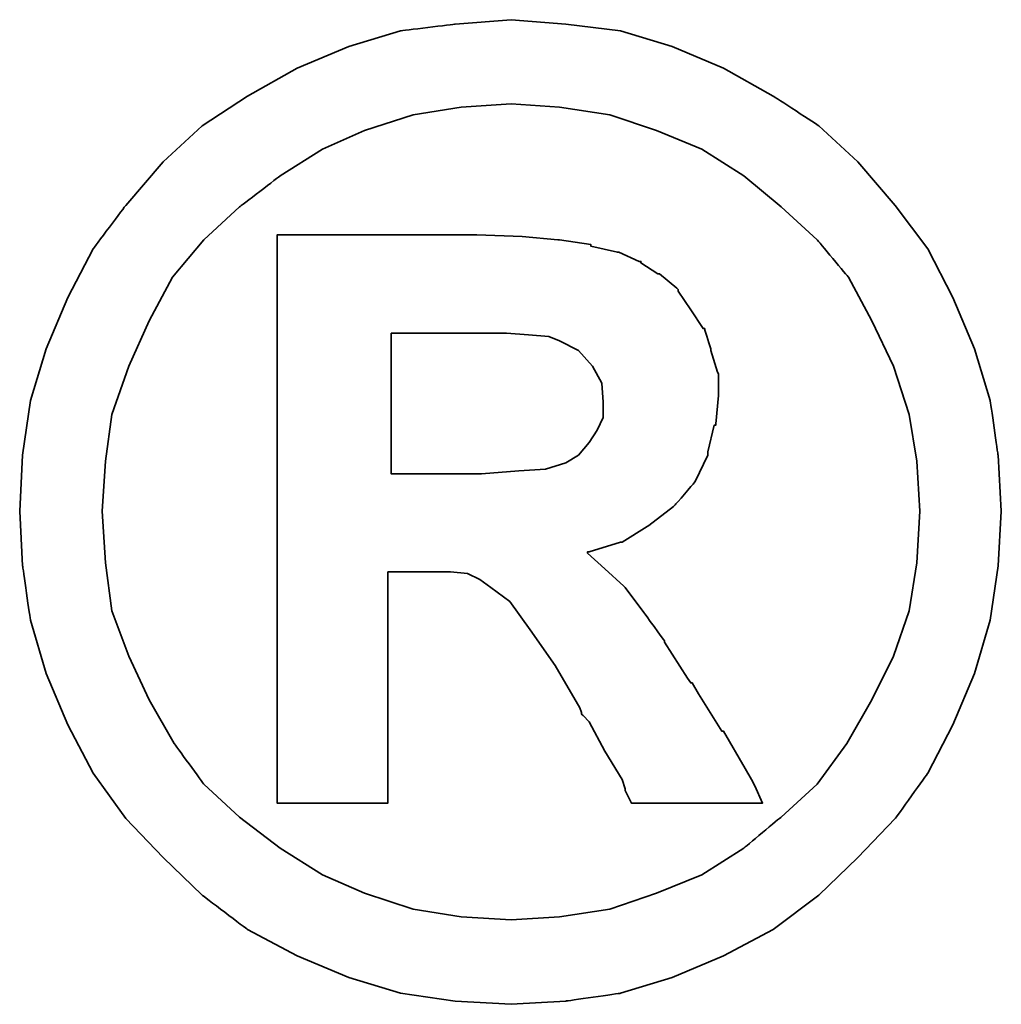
# Model space of a CAD drawing. Header units: millimetres. Extents: x 1 to 121, y 2 to 68.
# Tile 55 of 57: x 99.899 to 100.251, y 35.824 to 36.178. Entities that reach past the tile are written whole.
import ezdxf

# ---------------------------------------------------------------- set-up
doc = ezdxf.new("R2010")
doc.units = ezdxf.units.MM
doc.header["$LTSCALE"] = 0.1
doc.layers.add('DIM', color=4, linetype='CONTINUOUS')
doc.layers.add('layer 1', color=7, linetype='CONTINUOUS')

# ---------------------------------------------------------------- blocks, each defined once
blk = doc.blocks.new('TBI MOTION logo(完整正式版)')
at = {"layer": 'layer 1', "color": 22, "lineweight": 35}
for points, knots in [([(81.20634, 4.98624), (81.20634, 4.98624), (81.18649, 5.32862), (81.18649, 5.32862), (81.18649, 5.32862), (81.18649, 5.32862), (81.13886, 5.66206), (81.13886, 5.66206), (81.13886, 5.66206), (81.13886, 5.66206), (81.04359, 5.97764), (81.04359, 5.97764), (81.04359, 5.97764), (81.04359, 5.97764), (80.91061, 6.29124), (80.91061, 6.29124), (80.91061, 6.29124), (80.91061, 6.29124), (80.75778, 6.58697), (80.75778, 6.58697), (80.75778, 6.58697), (80.75778, 6.58697), (80.5593, 6.85294), (80.5593, 6.85294), (80.5593, 6.85294), (80.5593, 6.85294), (80.33105, 7.1189), (80.33105, 7.1189), (80.33105, 7.1189), (80.33105, 7.1189), (80.09287, 7.33921), (80.09287, 7.33921), (80.09287, 7.33921), (80.09287, 7.33921), (79.815, 7.51982), (79.815, 7.51982), (79.815, 7.51982), (79.815, 7.51982), (79.51133, 7.69051), (79.51133, 7.69051), (79.51133, 7.69051), (79.51133, 7.69051), (79.19773, 7.8235), (79.19773, 7.8235), (79.19773, 7.8235), (79.19773, 7.8235), (78.88215, 7.91877), (78.88215, 7.91877), (78.88215, 7.91877), (78.88215, 7.91877), (78.54871, 7.95846), (78.54871, 7.95846), (78.54871, 7.95846), (78.54871, 7.95846), (78.21526, 7.98625), (78.21526, 7.98625), (78.21526, 7.98625), (78.21526, 7.98625), (77.87388, 7.95846), (77.87388, 7.95846), (77.87388, 7.95846), (77.87388, 7.95846), (77.54044, 7.91877), (77.54044, 7.91877), (77.54044, 7.91877), (77.54044, 7.91877), (77.22485, 7.8235), (77.22485, 7.8235), (77.22485, 7.8235), (77.22485, 7.8235), (76.91027, 7.69051), (76.91027, 7.69051), (76.91027, 7.69051), (76.91027, 7.69051), (76.6056, 7.51982), (76.6056, 7.51982), (76.6056, 7.51982), (76.6056, 7.51982), (76.32972, 7.33921), (76.32972, 7.33921), (76.32972, 7.33921), (76.32972, 7.33921), (76.09154, 7.1189), (76.09154, 7.1189), (76.09154, 7.1189), (76.09154, 7.1189), (75.86329, 6.85294), (75.86329, 6.85294), (75.86329, 6.85294), (75.86329, 6.85294), (75.66382, 6.58697), (75.66382, 6.58697), (75.66382, 6.58697), (75.66382, 6.58697), (75.51099, 6.29124), (75.51099, 6.29124), (75.51099, 6.29124), (75.51099, 6.29124), (75.37702, 5.97764), (75.37702, 5.97764), (75.37702, 5.97764), (75.37702, 5.97764), (75.28175, 5.66206), (75.28175, 5.66206), (75.28175, 5.66206), (75.28175, 5.66206), (75.23411, 5.32862), (75.23411, 5.32862), (75.23411, 5.32862), (75.23411, 5.32862), (75.21625, 4.98624), (75.21625, 4.98624), (75.21625, 4.98624), (75.21625, 4.98624), (75.23411, 4.6528), (75.23411, 4.6528), (75.23411, 4.6528), (75.23411, 4.6528), (75.28175, 4.32035), (75.28175, 4.32035), (75.28175, 4.32035), (75.28175, 4.32035), (75.37702, 3.99583), (75.37702, 3.99583), (75.37702, 3.99583), (75.37702, 3.99583), (75.51099, 3.68224), (75.51099, 3.68224), (75.51099, 3.68224), (75.51099, 3.68224), (75.66382, 3.38749), (75.66382, 3.38749), (75.66382, 3.38749), (75.66382, 3.38749), (75.86329, 3.10963), (75.86329, 3.10963), (75.86329, 3.10963), (75.86329, 3.10963), (76.09154, 2.87145), (76.09154, 2.87145), (76.09154, 2.87145), (76.09154, 2.87145), (76.32972, 2.6432), (76.32972, 2.6432), (76.32972, 2.6432), (76.32972, 2.6432), (76.6056, 2.43381), (76.6056, 2.43381), (76.6056, 2.43381), (76.6056, 2.43381), (76.91027, 2.27205), (76.91027, 2.27205), (76.91027, 2.27205), (76.91027, 2.27205), (77.22485, 2.13906), (77.22485, 2.13906), (77.22485, 2.13906), (77.22485, 2.13906), (77.54044, 2.0438), (77.54044, 2.0438), (77.54044, 2.0438), (77.54044, 2.0438), (77.87388, 1.99616), (77.87388, 1.99616), (77.87388, 1.99616), (77.87388, 1.99616), (78.21526, 1.97631), (78.21526, 1.97631), (78.21526, 1.97631), (78.21526, 1.97631), (78.54871, 1.99616), (78.54871, 1.99616), (78.54871, 1.99616), (78.54871, 1.99616), (78.88215, 2.0438), (78.88215, 2.0438), (78.88215, 2.0438), (78.88215, 2.0438), (79.19773, 2.13906), (79.19773, 2.13906), (79.19773, 2.13906), (79.19773, 2.13906), (79.51133, 2.27205), (79.51133, 2.27205), (79.51133, 2.27205), (79.51133, 2.27205), (79.815, 2.43381), (79.815, 2.43381), (79.815, 2.43381), (79.815, 2.43381), (80.09287, 2.6432), (80.09287, 2.6432), (80.09287, 2.6432), (80.09287, 2.6432), (80.33105, 2.87145), (80.33105, 2.87145), (80.33105, 2.87145), (80.33105, 2.87145), (80.5593, 3.10963), (80.5593, 3.10963), (80.5593, 3.10963), (80.5593, 3.10963), (80.75778, 3.38749), (80.75778, 3.38749), (80.75778, 3.38749), (80.75778, 3.38749), (80.91061, 3.68224), (80.91061, 3.68224), (80.91061, 3.68224), (80.91061, 3.68224), (81.04359, 3.99583), (81.04359, 3.99583), (81.04359, 3.99583), (81.04359, 3.99583), (81.13886, 4.32035), (81.13886, 4.32035), (81.13886, 4.32035), (81.13886, 4.32035), (81.18649, 4.6528), (81.18649, 4.6528), (81.18649, 4.6528), (81.18649, 4.6528), (81.20634, 4.98624), (81.20634, 4.98624)], [0, 0, 0, 0, 0.0178571, 0.0178571, 0.0178571, 0.0178572, 0.0357143, 0.0357143, 0.0357143, 0.0357143, 0.0535714, 0.0535714, 0.0535714, 0.0535714, 0.0714286, 0.0714286, 0.0714286, 0.0714286, 0.0892857, 0.0892857, 0.0892857, 0.0892857, 0.1071429, 0.1071429, 0.1071429, 0.1071429, 0.125, 0.125, 0.125, 0.125, 0.1428571, 0.1428571, 0.1428571, 0.1428572, 0.1607143, 0.1607143, 0.1607143, 0.1607143, 0.1785714, 0.1785714, 0.1785714, 0.1785714, 0.1964286, 0.1964286, 0.1964286, 0.1964286, 0.2142857, 0.2142857, 0.2142857, 0.2142857, 0.2321429, 0.2321429, 0.2321429, 0.2321429, 0.25, 0.25, 0.25, 0.25, 0.2678571, 0.2678571, 0.2678571, 0.2678572, 0.2857143, 0.2857143, 0.2857143, 0.2857143, 0.3035714, 0.3035714, 0.3035714, 0.3035714, 0.3214286, 0.3214286, 0.3214286, 0.3214286, 0.3392857, 0.3392857, 0.3392857, 0.3392857, 0.3571429, 0.3571429, 0.3571429, 0.3571429, 0.375, 0.375, 0.375, 0.375, 0.3928571, 0.3928571, 0.3928571, 0.3928572, 0.4107143, 0.4107143, 0.4107143, 0.4107143, 0.4285714, 0.4285714, 0.4285714, 0.4285714, 0.4464286, 0.4464286, 0.4464286, 0.4464286, 0.4642857, 0.4642857, 0.4642857, 0.4642857, 0.4821429, 0.4821429, 0.4821429, 0.4821429, 0.5, 0.5, 0.5, 0.5, 0.5178571, 0.5178571, 0.5178571, 0.5178572, 0.5357143, 0.5357143, 0.5357143, 0.5357143, 0.5535714, 0.5535714, 0.5535714, 0.5535714, 0.5714286, 0.5714286, 0.5714286, 0.5714286, 0.5892857, 0.5892857, 0.5892857, 0.5892857, 0.6071429, 0.6071429, 0.6071429, 0.6071429, 0.625, 0.625, 0.625, 0.625, 0.6428571, 0.6428571, 0.6428571, 0.6428572, 0.6607143, 0.6607143, 0.6607143, 0.6607143, 0.6785714, 0.6785714, 0.6785714, 0.6785714, 0.6964286, 0.6964286, 0.6964286, 0.6964286, 0.7142857, 0.7142857, 0.7142857, 0.7142857, 0.7321429, 0.7321429, 0.7321429, 0.7321429, 0.75, 0.75, 0.75, 0.75, 0.7678571, 0.7678571, 0.7678571, 0.7678572, 0.7857143, 0.7857143, 0.7857143, 0.7857143, 0.8035714, 0.8035714, 0.8035714, 0.8035714, 0.8214286, 0.8214286, 0.8214286, 0.8214286, 0.8392857, 0.8392857, 0.8392857, 0.8392857, 0.8571429, 0.8571429, 0.8571429, 0.8571429, 0.875, 0.875, 0.875, 0.875, 0.8928571, 0.8928571, 0.8928571, 0.8928572, 0.9107143, 0.9107143, 0.9107143, 0.9107143, 0.9285714, 0.9285714, 0.9285714, 0.9285714, 0.9464286, 0.9464286, 0.9464286, 0.9464286, 0.9642857, 0.9642857, 0.9642857, 0.9642857, 0.9821429, 0.9821429, 0.9821429, 0.9821429, 1, 1, 1, 1]), ([(80.71014, 4.98624), (80.71014, 4.98624), (80.69129, 5.29091), (80.69129, 5.29091), (80.69129, 5.29091), (80.69129, 5.29091), (80.64464, 5.57672), (80.64464, 5.57672), (80.64464, 5.57672), (80.64464, 5.57672), (80.54937, 5.87245), (80.54937, 5.87245), (80.54937, 5.87245), (80.54937, 5.87245), (80.41639, 6.14833), (80.41639, 6.14833), (80.41639, 6.14833), (80.41639, 6.14833), (80.27349, 6.41429), (80.27349, 6.41429), (80.27349, 6.41429), (80.27349, 6.41429), (80.08295, 6.64255), (80.08295, 6.64255), (80.08295, 6.64255), (80.08295, 6.64255), (79.86264, 6.84301), (79.86264, 6.84301), (79.86264, 6.84301), (79.86264, 6.84301), (79.63439, 7.03355), (79.63439, 7.03355), (79.63439, 7.03355), (79.63439, 7.03355), (79.37835, 7.1963), (79.37835, 7.1963), (79.37835, 7.1963), (79.37835, 7.1963), (79.10246, 7.30944), (79.10246, 7.30944), (79.10246, 7.30944), (79.10246, 7.30944), (78.81665, 7.40471), (78.81665, 7.40471), (78.81665, 7.40471), (78.81665, 7.40471), (78.511, 7.45234), (78.511, 7.45234), (78.511, 7.45234), (78.511, 7.45234), (78.21526, 7.47219), (78.21526, 7.47219), (78.21526, 7.47219), (78.21526, 7.47219), (77.9106, 7.45234), (77.9106, 7.45234), (77.9106, 7.45234), (77.9106, 7.45234), (77.61685, 7.40471), (77.61685, 7.40471), (77.61685, 7.40471), (77.61685, 7.40471), (77.32012, 7.30944), (77.32012, 7.30944), (77.32012, 7.30944), (77.32012, 7.30944), (77.06309, 7.1963), (77.06309, 7.1963), (77.06309, 7.1963), (77.06309, 7.1963), (76.80606, 7.03355), (76.80606, 7.03355), (76.80606, 7.03355), (76.80606, 7.03355), (76.55797, 6.84301), (76.55797, 6.84301), (76.55797, 6.84301), (76.55797, 6.84301), (76.34063, 6.64255), (76.34063, 6.64255), (76.34063, 6.64255), (76.34063, 6.64255), (76.1491, 6.41429), (76.1491, 6.41429), (76.1491, 6.41429), (76.1491, 6.41429), (76.0062, 6.14833), (76.0062, 6.14833), (76.0062, 6.14833), (76.0062, 6.14833), (75.88314, 5.87245), (75.88314, 5.87245), (75.88314, 5.87245), (75.88314, 5.87245), (75.77794, 5.57672), (75.77794, 5.57672), (75.77794, 5.57672), (75.77794, 5.57672), (75.73924, 5.29091), (75.73924, 5.29091), (75.73924, 5.29091), (75.73924, 5.29091), (75.72039, 4.98624), (75.72039, 4.98624), (75.72039, 4.98624), (75.72039, 4.98624), (75.73924, 4.67165), (75.73924, 4.67165), (75.73924, 4.67165), (75.73924, 4.67165), (75.77794, 4.37791), (75.77794, 4.37791), (75.77794, 4.37791), (75.77794, 4.37791), (75.88314, 4.10102), (75.88314, 4.10102), (75.88314, 4.10102), (75.88314, 4.10102), (76.0062, 3.83407), (76.0062, 3.83407), (76.0062, 3.83407), (76.0062, 3.83407), (76.15902, 3.56811), (76.15902, 3.56811), (76.15902, 3.56811), (76.15902, 3.56811), (76.34063, 3.32001), (76.34063, 3.32001), (76.34063, 3.32001), (76.34063, 3.32001), (76.55797, 3.11955), (76.55797, 3.11955), (76.55797, 3.11955), (76.55797, 3.11955), (76.80606, 2.92901), (76.80606, 2.92901), (76.80606, 2.92901), (76.80606, 2.92901), (77.06309, 2.76725), (77.06309, 2.76725), (77.06309, 2.76725), (77.06309, 2.76725), (77.32012, 2.65412), (77.32012, 2.65412), (77.32012, 2.65412), (77.32012, 2.65412), (77.61685, 2.55786), (77.61685, 2.55786), (77.61685, 2.55786), (77.61685, 2.55786), (77.9106, 2.51022), (77.9106, 2.51022), (77.9106, 2.51022), (77.9106, 2.51022), (78.21526, 2.49137), (78.21526, 2.49137), (78.21526, 2.49137), (78.21526, 2.49137), (78.511, 2.51022), (78.511, 2.51022), (78.511, 2.51022), (78.511, 2.51022), (78.81665, 2.55786), (78.81665, 2.55786), (78.81665, 2.55786), (78.81665, 2.55786), (79.10246, 2.65412), (79.10246, 2.65412), (79.10246, 2.65412), (79.10246, 2.65412), (79.37835, 2.76725), (79.37835, 2.76725), (79.37835, 2.76725), (79.37835, 2.76725), (79.63439, 2.92901), (79.63439, 2.92901), (79.63439, 2.92901), (79.63439, 2.92901), (79.86264, 3.11955), (79.86264, 3.11955), (79.86264, 3.11955), (79.86264, 3.11955), (80.08295, 3.32001), (80.08295, 3.32001), (80.08295, 3.32001), (80.08295, 3.32001), (80.26356, 3.56811), (80.26356, 3.56811), (80.26356, 3.56811), (80.26356, 3.56811), (80.41639, 3.83407), (80.41639, 3.83407), (80.41639, 3.83407), (80.41639, 3.83407), (80.54937, 4.10102), (80.54937, 4.10102), (80.54937, 4.10102), (80.54937, 4.10102), (80.64464, 4.37791), (80.64464, 4.37791), (80.64464, 4.37791), (80.64464, 4.37791), (80.69129, 4.67165), (80.69129, 4.67165), (80.69129, 4.67165), (80.69129, 4.67165), (80.71014, 4.98624), (80.71014, 4.98624)], [0, 0, 0, 0, 0.0192308, 0.0192308, 0.0192308, 0.0192308, 0.0384615, 0.0384615, 0.0384615, 0.0384615, 0.0576923, 0.0576923, 0.0576923, 0.0576923, 0.0769231, 0.0769231, 0.0769231, 0.0769231, 0.0961538, 0.0961538, 0.0961538, 0.0961539, 0.1153846, 0.1153846, 0.1153846, 0.1153846, 0.1346154, 0.1346154, 0.1346154, 0.1346154, 0.1538462, 0.1538462, 0.1538462, 0.1538462, 0.1730769, 0.1730769, 0.1730769, 0.1730769, 0.1923077, 0.1923077, 0.1923077, 0.1923077, 0.2115385, 0.2115385, 0.2115385, 0.2115385, 0.2307692, 0.2307692, 0.2307692, 0.2307692, 0.25, 0.25, 0.25, 0.25, 0.2692308, 0.2692308, 0.2692308, 0.2692308, 0.2884615, 0.2884615, 0.2884615, 0.2884615, 0.3076923, 0.3076923, 0.3076923, 0.3076923, 0.3269231, 0.3269231, 0.3269231, 0.3269231, 0.3461538, 0.3461538, 0.3461538, 0.3461539, 0.3653846, 0.3653846, 0.3653846, 0.3653846, 0.3846154, 0.3846154, 0.3846154, 0.3846154, 0.4038462, 0.4038462, 0.4038462, 0.4038462, 0.4230769, 0.4230769, 0.4230769, 0.4230769, 0.4423077, 0.4423077, 0.4423077, 0.4423077, 0.4615385, 0.4615385, 0.4615385, 0.4615385, 0.4807692, 0.4807692, 0.4807692, 0.4807692, 0.5, 0.5, 0.5, 0.5, 0.5192308, 0.5192308, 0.5192308, 0.5192308, 0.5384615, 0.5384615, 0.5384615, 0.5384615, 0.5576923, 0.5576923, 0.5576923, 0.5576923, 0.5769231, 0.5769231, 0.5769231, 0.5769231, 0.5961538, 0.5961538, 0.5961538, 0.5961539, 0.6153846, 0.6153846, 0.6153846, 0.6153846, 0.6346154, 0.6346154, 0.6346154, 0.6346154, 0.6538462, 0.6538462, 0.6538462, 0.6538462, 0.6730769, 0.6730769, 0.6730769, 0.6730769, 0.6923077, 0.6923077, 0.6923077, 0.6923077, 0.7115385, 0.7115385, 0.7115385, 0.7115385, 0.7307692, 0.7307692, 0.7307692, 0.7307692, 0.75, 0.75, 0.75, 0.75, 0.7692308, 0.7692308, 0.7692308, 0.7692308, 0.7884615, 0.7884615, 0.7884615, 0.7884615, 0.8076923, 0.8076923, 0.8076923, 0.8076923, 0.8269231, 0.8269231, 0.8269231, 0.8269231, 0.8461538, 0.8461538, 0.8461538, 0.8461539, 0.8653846, 0.8653846, 0.8653846, 0.8653846, 0.8846154, 0.8846154, 0.8846154, 0.8846154, 0.9038462, 0.9038462, 0.9038462, 0.9038462, 0.9230769, 0.9230769, 0.9230769, 0.9230769, 0.9423077, 0.9423077, 0.9423077, 0.9423077, 0.9615385, 0.9615385, 0.9615385, 0.9615385, 0.9807692, 0.9807692, 0.9807692, 0.9807692, 1, 1, 1, 1]), ([(76.78721, 3.2823), (76.78721, 3.2823), (76.78721, 3.32001), (76.78721, 3.32001), (76.78721, 3.32001), (76.78721, 3.32001), (76.78721, 3.42422), (76.78721, 3.42422), (76.78721, 3.42422), (76.78721, 3.42422), (76.78721, 3.59689), (76.78721, 3.59689), (76.78721, 3.59689), (76.78721, 3.59689), (76.78721, 3.80529), (76.78721, 3.80529), (76.78721, 3.80529), (76.78721, 3.80529), (76.78721, 4.0524), (76.78721, 4.0524), (76.78721, 4.0524), (76.78721, 4.0524), (76.78721, 4.32035), (76.78721, 4.32035), (76.78721, 4.32035), (76.78721, 4.32035), (76.78721, 4.92868), (76.78721, 4.92868), (76.78721, 4.92868), (76.78721, 4.92868), (76.78721, 5.53801), (76.78721, 5.53801), (76.78721, 5.53801), (76.78721, 5.53801), (76.78721, 5.82482), (76.78721, 5.82482), (76.78721, 5.82482), (76.78721, 5.82482), (76.78721, 6.07291), (76.78721, 6.07291), (76.78721, 6.07291), (76.78721, 6.07291), (76.78721, 6.30017), (76.78721, 6.30017), (76.78721, 6.30017), (76.78721, 6.30017), (76.78721, 6.45399), (76.78721, 6.45399), (76.78721, 6.45399), (76.78721, 6.45399), (76.78721, 6.5572), (76.78721, 6.5572), (76.78721, 6.5572), (76.78721, 6.5572), (76.78721, 6.59689), (76.78721, 6.59689), (76.78721, 6.59689), (76.78721, 6.59689), (76.78721, 6.67232), (76.78721, 6.67232), (76.78721, 6.67232), (76.78721, 6.67232), (76.8537, 6.67232), (76.8537, 6.67232), (76.8537, 6.67232), (76.8537, 6.67232), (76.87355, 6.67232), (76.87355, 6.67232), (76.87355, 6.67232), (76.87355, 6.67232), (76.91027, 6.67232), (76.91027, 6.67232), (76.91027, 6.67232), (76.91027, 6.67232), (77.04424, 6.67232), (77.04424, 6.67232), (77.04424, 6.67232), (77.04424, 6.67232), (77.22485, 6.67232), (77.22485, 6.67232), (77.22485, 6.67232), (77.22485, 6.67232), (77.43524, 6.67232), (77.43524, 6.67232), (77.43524, 6.67232), (77.43524, 6.67232), (77.65357, 6.67232), (77.65357, 6.67232), (77.65357, 6.67232), (77.65357, 6.67232), (77.82625, 6.67232), (77.82625, 6.67232), (77.82625, 6.67232), (77.82625, 6.67232), (77.94037, 6.67232), (77.94037, 6.67232), (77.94037, 6.67232), (77.94037, 6.67232), (77.97709, 6.67232), (77.97709, 6.67232), (77.97709, 6.67232), (77.97709, 6.67232), (77.99694, 6.67232), (77.99694, 6.67232), (77.99694, 6.67232), (77.99694, 6.67232), (78.00686, 6.67232), (78.00686, 6.67232), (78.00686, 6.67232), (78.00686, 6.67232), (78.28275, 6.6624), (78.28275, 6.6624), (78.28275, 6.6624), (78.28275, 6.6624), (78.50107, 6.64255), (78.50107, 6.64255), (78.50107, 6.64255), (78.50107, 6.64255), (78.511, 6.64255), (78.511, 6.64255), (78.511, 6.64255), (78.511, 6.64255), (78.70154, 6.61476), (78.70154, 6.61476), (78.70154, 6.61476), (78.70154, 6.61476), (78.70154, 6.60483), (78.70154, 6.60483), (78.70154, 6.60483), (78.70154, 6.60483), (78.86429, 6.56713), (78.86429, 6.56713), (78.86429, 6.56713), (78.86429, 6.56713), (78.87223, 6.56713), (78.87223, 6.56713), (78.87223, 6.56713), (78.87223, 6.56713), (78.99727, 6.51056), (78.99727, 6.51056), (78.99727, 6.51056), (78.99727, 6.51056), (79.00719, 6.51056), (79.00719, 6.51056), (79.00719, 6.51056), (79.00719, 6.51056), (79.00719, 6.50162), (79.00719, 6.50162), (79.00719, 6.50162), (79.00719, 6.50162), (79.1104, 6.43415), (79.1104, 6.43415), (79.1104, 6.43415), (79.1104, 6.43415), (79.12132, 6.43415), (79.12132, 6.43415), (79.12132, 6.43415), (79.12132, 6.43415), (79.22552, 6.34781), (79.22552, 6.34781), (79.22552, 6.34781), (79.22552, 6.34781), (79.23544, 6.33888), (79.23544, 6.33888), (79.23544, 6.33888), (79.23544, 6.33888), (79.23544, 6.32895), (79.23544, 6.32895), (79.23544, 6.32895), (79.23544, 6.32895), (79.31087, 6.21483), (79.31087, 6.21483), (79.31087, 6.21483), (79.31087, 6.21483), (79.38629, 6.1007), (79.38629, 6.1007), (79.38629, 6.1007), (79.38629, 6.1007), (79.3972, 6.1007), (79.3972, 6.1007), (79.3972, 6.1007), (79.3972, 6.1007), (79.3972, 6.09078), (79.3972, 6.09078), (79.3972, 6.09078), (79.3972, 6.09078), (79.43392, 5.97764), (79.43392, 5.97764), (79.43392, 5.97764), (79.43392, 5.97764), (79.43392, 5.96772), (79.43392, 5.96772), (79.43392, 5.96772), (79.43392, 5.96772), (79.47362, 5.83474), (79.47362, 5.83474), (79.47362, 5.83474), (79.47362, 5.83474), (79.48156, 5.82482), (79.48156, 5.82482), (79.48156, 5.82482), (79.48156, 5.82482), (79.48156, 5.69977), (79.48156, 5.69977), (79.48156, 5.69977), (79.48156, 5.69977), (79.48156, 5.69183), (79.48156, 5.69183), (79.48156, 5.69183), (79.48156, 5.69183), (79.4637, 5.51915), (79.4637, 5.51915), (79.4637, 5.51915), (79.4637, 5.51915), (79.4637, 5.51122), (79.4637, 5.51122), (79.4637, 5.51122), (79.4637, 5.51122), (79.45377, 5.51122), (79.45377, 5.51122), (79.45377, 5.51122), (79.45377, 5.51122), (79.41507, 5.34847), (79.41507, 5.34847), (79.41507, 5.34847), (79.41507, 5.34847), (79.41507, 5.33854), (79.41507, 5.33854), (79.41507, 5.33854), (79.41507, 5.33854), (79.41507, 5.32862), (79.41507, 5.32862), (79.41507, 5.32862), (79.41507, 5.32862), (79.33865, 5.16785), (79.33865, 5.16785), (79.33865, 5.16785), (79.33865, 5.16785), (79.33071, 5.15693), (79.33071, 5.15693), (79.33071, 5.15693), (79.33071, 5.15693), (79.2156, 5.02495), (79.2156, 5.02495), (79.2156, 5.02495), (79.2156, 5.02495), (79.20567, 5.01502), (79.20567, 5.01502), (79.20567, 5.01502), (79.20567, 5.01502), (79.05483, 4.89991), (79.05483, 4.89991), (79.05483, 4.89991), (79.05483, 4.89991), (79.04491, 4.89197), (79.04491, 4.89197), (79.04491, 4.89197), (79.04491, 4.89197), (78.89208, 4.7967), (78.89208, 4.7967), (78.89208, 4.7967), (78.89208, 4.7967), (78.88215, 4.7967), (78.88215, 4.7967), (78.88215, 4.7967), (78.88215, 4.7967), (78.69161, 4.73913), (78.69161, 4.73913), (78.69161, 4.73913), (78.69161, 4.73913), (78.68169, 4.73913), (78.68169, 4.73913), (78.68169, 4.73913), (78.68169, 4.73913), (78.68169, 4.72921), (78.68169, 4.72921), (78.68169, 4.72921), (78.68169, 4.72921), (78.78688, 4.63394), (78.78688, 4.63394), (78.78688, 4.63394), (78.78688, 4.63394), (78.902, 4.52875), (78.902, 4.52875), (78.902, 4.52875), (78.902, 4.52875), (78.91093, 4.52081), (78.91093, 4.52081), (78.91093, 4.52081), (78.91093, 4.52081), (79.02506, 4.36798), (79.02506, 4.36798), (79.02506, 4.36798), (79.02506, 4.36798), (79.1501, 4.1953), (79.1501, 4.1953), (79.1501, 4.1953), (79.1501, 4.1953), (79.1501, 4.18736), (79.1501, 4.18736), (79.1501, 4.18736), (79.1501, 4.18736), (79.29201, 3.96705), (79.29201, 3.96705), (79.29201, 3.96705), (79.29201, 3.96705), (79.31087, 3.93828), (79.31087, 3.93828), (79.31087, 3.93828), (79.31087, 3.93828), (79.32079, 3.93828), (79.32079, 3.93828), (79.32079, 3.93828), (79.32079, 3.93828), (79.3585, 3.87178), (79.3585, 3.87178), (79.3585, 3.87178), (79.3585, 3.87178), (79.50141, 3.64353), (79.50141, 3.64353), (79.50141, 3.64353), (79.50141, 3.64353), (79.51133, 3.64353), (79.51133, 3.64353), (79.51133, 3.64353), (79.51133, 3.64353), (79.64431, 3.41528), (79.64431, 3.41528), (79.64431, 3.41528), (79.64431, 3.41528), (79.68202, 3.3478), (79.68202, 3.3478), (79.68202, 3.3478), (79.68202, 3.3478), (79.70187, 3.31009), (79.70187, 3.31009), (79.70187, 3.31009), (79.70187, 3.31009), (79.7495, 3.2049), (79.7495, 3.2049), (79.7495, 3.2049), (79.7495, 3.2049), (79.64431, 3.2049), (79.64431, 3.2049), (79.64431, 3.2049), (79.64431, 3.2049), (79.62546, 3.2049), (79.62546, 3.2049), (79.62546, 3.2049), (79.62546, 3.2049), (79.53912, 3.2049), (79.53912, 3.2049), (79.53912, 3.2049), (79.53912, 3.2049), (79.31087, 3.2049), (79.31087, 3.2049), (79.31087, 3.2049), (79.31087, 3.2049), (79.08262, 3.2049), (79.08262, 3.2049), (79.08262, 3.2049), (79.08262, 3.2049), (79.00719, 3.2049), (79.00719, 3.2049), (79.00719, 3.2049), (79.00719, 3.2049), (78.98735, 3.2049), (78.98735, 3.2049), (78.98735, 3.2049), (78.98735, 3.2049), (78.94964, 3.2049), (78.94964, 3.2049), (78.94964, 3.2049), (78.94964, 3.2049), (78.92979, 3.24459), (78.92979, 3.24459), (78.92979, 3.24459), (78.92979, 3.24459), (78.91093, 3.2823), (78.91093, 3.2823), (78.91093, 3.2823), (78.91093, 3.2823), (78.91093, 3.29223), (78.91093, 3.29223), (78.91093, 3.29223), (78.91093, 3.29223), (78.89208, 3.3478), (78.89208, 3.3478), (78.89208, 3.3478), (78.89208, 3.3478), (78.78688, 3.52048), (78.78688, 3.52048), (78.78688, 3.52048), (78.78688, 3.52048), (78.69161, 3.7001), (78.69161, 3.7001), (78.69161, 3.7001), (78.69161, 3.7001), (78.6539, 3.7388), (78.6539, 3.7388), (78.6539, 3.7388), (78.6539, 3.7388), (78.64398, 3.74873), (78.64398, 3.74873), (78.64398, 3.74873), (78.64398, 3.74873), (78.64398, 3.75766), (78.64398, 3.75766), (78.64398, 3.75766), (78.64398, 3.75766), (78.63405, 3.78644), (78.63405, 3.78644), (78.63405, 3.78644), (78.63405, 3.78644), (78.48321, 4.04347), (78.48321, 4.04347), (78.48321, 4.04347), (78.48321, 4.04347), (78.33038, 4.2618), (78.33038, 4.2618), (78.33038, 4.2618), (78.33038, 4.2618), (78.20732, 4.43447), (78.20732, 4.43447), (78.20732, 4.43447), (78.20732, 4.43447), (78.09221, 4.52081), (78.09221, 4.52081), (78.09221, 4.52081), (78.09221, 4.52081), (78.02472, 4.56845), (78.02472, 4.56845), (78.02472, 4.56845), (78.02472, 4.56845), (77.9493, 4.60616), (77.9493, 4.60616), (77.9493, 4.60616), (77.9493, 4.60616), (77.8451, 4.61608), (77.8451, 4.61608), (77.8451, 4.61608), (77.8451, 4.61608), (77.71113, 4.61608), (77.71113, 4.61608), (77.71113, 4.61608), (77.71113, 4.61608), (77.69128, 4.61608), (77.69128, 4.61608), (77.69128, 4.61608), (77.69128, 4.61608), (77.67342, 4.61608), (77.67342, 4.61608), (77.67342, 4.61608), (77.67342, 4.61608), (77.5583, 4.61608), (77.5583, 4.61608), (77.5583, 4.61608), (77.5583, 4.61608), (77.46303, 4.61608), (77.46303, 4.61608), (77.46303, 4.61608), (77.46303, 4.61608), (77.46303, 4.54761), (77.46303, 4.54761), (77.46303, 4.54761), (77.46303, 4.54761), (77.46303, 4.47318), (77.46303, 4.47318), (77.46303, 4.47318), (77.46303, 4.47318), (77.46303, 4.24294), (77.46303, 4.24294), (77.46303, 4.24294), (77.46303, 4.24294), (77.46303, 3.99583), (77.46303, 3.99583), (77.46303, 3.99583), (77.46303, 3.99583), (77.46303, 3.72888), (77.46303, 3.72888), (77.46303, 3.72888), (77.46303, 3.72888), (77.46303, 3.51055), (77.46303, 3.51055), (77.46303, 3.51055), (77.46303, 3.51055), (77.46303, 3.42422), (77.46303, 3.42422), (77.46303, 3.42422), (77.46303, 3.42422), (77.46303, 3.35773), (77.46303, 3.35773), (77.46303, 3.35773), (77.46303, 3.35773), (77.46303, 3.30017), (77.46303, 3.30017), (77.46303, 3.30017), (77.46303, 3.30017), (77.46303, 3.2823), (77.46303, 3.2823), (77.46303, 3.2823), (77.46303, 3.2823), (77.46303, 3.2049), (77.46303, 3.2049), (77.46303, 3.2049), (77.46303, 3.2049), (77.39753, 3.2049), (77.39753, 3.2049), (77.39753, 3.2049), (77.39753, 3.2049), (77.37768, 3.2049), (77.37768, 3.2049), (77.37768, 3.2049), (77.37768, 3.2049), (77.32012, 3.2049), (77.32012, 3.2049), (77.32012, 3.2049), (77.32012, 3.2049), (77.12165, 3.2049), (77.12165, 3.2049), (77.12165, 3.2049), (77.12165, 3.2049), (76.94897, 3.2049), (76.94897, 3.2049), (76.94897, 3.2049), (76.94897, 3.2049), (76.8924, 3.2049), (76.8924, 3.2049), (76.8924, 3.2049), (76.8924, 3.2049), (76.8537, 3.2049), (76.8537, 3.2049), (76.8537, 3.2049), (76.8537, 3.2049), (76.78721, 3.2049), (76.78721, 3.2049), (76.78721, 3.2049), (76.78721, 3.2049), (76.78721, 3.2823), (76.78721, 3.2823)], [0, 0, 0, 0, 0.0074074, 0.0074074, 0.0074074, 0.0074074, 0.0148148, 0.0148148, 0.0148148, 0.0148148, 0.0222222, 0.0222222, 0.0222222, 0.0222222, 0.0296296, 0.0296296, 0.0296296, 0.0296296, 0.037037, 0.037037, 0.037037, 0.037037, 0.0444444, 0.0444444, 0.0444444, 0.0444445, 0.0518519, 0.0518519, 0.0518519, 0.0518519, 0.0592593, 0.0592593, 0.0592593, 0.0592593, 0.0666667, 0.0666667, 0.0666667, 0.0666667, 0.0740741, 0.0740741, 0.0740741, 0.0740741, 0.0814815, 0.0814815, 0.0814815, 0.0814815, 0.0888889, 0.0888889, 0.0888889, 0.0888889, 0.0962963, 0.0962963, 0.0962963, 0.0962963, 0.1037037, 0.1037037, 0.1037037, 0.1037037, 0.1111111, 0.1111111, 0.1111111, 0.1111111, 0.1185185, 0.1185185, 0.1185185, 0.1185185, 0.1259259, 0.1259259, 0.1259259, 0.1259259, 0.1333333, 0.1333333, 0.1333333, 0.1333333, 0.1407407, 0.1407407, 0.1407407, 0.1407408, 0.1481481, 0.1481481, 0.1481481, 0.1481482, 0.1555556, 0.1555556, 0.1555556, 0.1555556, 0.162963, 0.162963, 0.162963, 0.162963, 0.1703704, 0.1703704, 0.1703704, 0.1703704, 0.1777778, 0.1777778, 0.1777778, 0.1777778, 0.1851852, 0.1851852, 0.1851852, 0.1851852, 0.1925926, 0.1925926, 0.1925926, 0.1925926, 0.2, 0.2, 0.2, 0.2, 0.2074074, 0.2074074, 0.2074074, 0.2074074, 0.2148148, 0.2148148, 0.2148148, 0.2148148, 0.2222222, 0.2222222, 0.2222222, 0.2222222, 0.2296296, 0.2296296, 0.2296296, 0.2296296, 0.237037, 0.237037, 0.237037, 0.237037, 0.2444444, 0.2444444, 0.2444444, 0.2444445, 0.2518519, 0.2518519, 0.2518519, 0.2518519, 0.2592593, 0.2592593, 0.2592593, 0.2592593, 0.2666667, 0.2666667, 0.2666667, 0.2666667, 0.2740741, 0.2740741, 0.2740741, 0.2740741, 0.2814815, 0.2814815, 0.2814815, 0.2814815, 0.2888889, 0.2888889, 0.2888889, 0.2888889, 0.2962963, 0.2962963, 0.2962963, 0.2962963, 0.3037037, 0.3037037, 0.3037037, 0.3037037, 0.3111111, 0.3111111, 0.3111111, 0.3111111, 0.3185185, 0.3185185, 0.3185185, 0.3185185, 0.3259259, 0.3259259, 0.3259259, 0.3259259, 0.3333333, 0.3333333, 0.3333333, 0.3333333, 0.3407407, 0.3407407, 0.3407407, 0.3407408, 0.3481481, 0.3481481, 0.3481481, 0.3481482, 0.3555556, 0.3555556, 0.3555556, 0.3555556, 0.362963, 0.362963, 0.362963, 0.362963, 0.3703704, 0.3703704, 0.3703704, 0.3703704, 0.3777778, 0.3777778, 0.3777778, 0.3777778, 0.3851852, 0.3851852, 0.3851852, 0.3851852, 0.3925926, 0.3925926, 0.3925926, 0.3925926, 0.4, 0.4, 0.4, 0.4, 0.4074074, 0.4074074, 0.4074074, 0.4074074, 0.4148148, 0.4148148, 0.4148148, 0.4148148, 0.4222222, 0.4222222, 0.4222222, 0.4222222, 0.4296296, 0.4296296, 0.4296296, 0.4296296, 0.437037, 0.437037, 0.437037, 0.437037, 0.4444444, 0.4444444, 0.4444444, 0.4444445, 0.4518519, 0.4518519, 0.4518519, 0.4518519, 0.4592593, 0.4592593, 0.4592593, 0.4592593, 0.4666667, 0.4666667, 0.4666667, 0.4666667, 0.4740741, 0.4740741, 0.4740741, 0.4740741, 0.4814815, 0.4814815, 0.4814815, 0.4814815, 0.4888889, 0.4888889, 0.4888889, 0.4888889, 0.4962963, 0.4962963, 0.4962963, 0.4962963, 0.5037037, 0.5037037, 0.5037037, 0.5037037, 0.5111111, 0.5111111, 0.5111111, 0.5111111, 0.5185185, 0.5185185, 0.5185185, 0.5185185, 0.5259259, 0.5259259, 0.5259259, 0.5259259, 0.5333333, 0.5333333, 0.5333333, 0.5333333, 0.5407407, 0.5407407, 0.5407407, 0.5407408, 0.5481481, 0.5481481, 0.5481481, 0.5481482, 0.5555556, 0.5555556, 0.5555556, 0.5555556, 0.562963, 0.562963, 0.562963, 0.562963, 0.5703704, 0.5703704, 0.5703704, 0.5703704, 0.5777778, 0.5777778, 0.5777778, 0.5777778, 0.5851852, 0.5851852, 0.5851852, 0.5851852, 0.5925926, 0.5925926, 0.5925926, 0.5925926, 0.6, 0.6, 0.6, 0.6, 0.6074074, 0.6074074, 0.6074074, 0.6074074, 0.6148148, 0.6148148, 0.6148148, 0.6148148, 0.6222222, 0.6222222, 0.6222222, 0.6222222, 0.6296296, 0.6296296, 0.6296296, 0.6296296, 0.637037, 0.637037, 0.637037, 0.637037, 0.6444444, 0.6444444, 0.6444444, 0.6444445, 0.6518519, 0.6518519, 0.6518519, 0.6518519, 0.6592593, 0.6592593, 0.6592593, 0.6592593, 0.6666667, 0.6666667, 0.6666667, 0.6666667, 0.6740741, 0.6740741, 0.6740741, 0.6740741, 0.6814815, 0.6814815, 0.6814815, 0.6814815, 0.6888889, 0.6888889, 0.6888889, 0.6888889, 0.6962963, 0.6962963, 0.6962963, 0.6962963, 0.7037037, 0.7037037, 0.7037037, 0.7037037, 0.7111111, 0.7111111, 0.7111111, 0.7111111, 0.7185185, 0.7185185, 0.7185185, 0.7185185, 0.7259259, 0.7259259, 0.7259259, 0.7259259, 0.7333333, 0.7333333, 0.7333333, 0.7333333, 0.7407407, 0.7407407, 0.7407407, 0.7407408, 0.7481481, 0.7481481, 0.7481481, 0.7481482, 0.7555556, 0.7555556, 0.7555556, 0.7555556, 0.762963, 0.762963, 0.762963, 0.762963, 0.7703704, 0.7703704, 0.7703704, 0.7703704, 0.7777778, 0.7777778, 0.7777778, 0.7777778, 0.7851852, 0.7851852, 0.7851852, 0.7851852, 0.7925926, 0.7925926, 0.7925926, 0.7925926, 0.8, 0.8, 0.8, 0.8, 0.8074074, 0.8074074, 0.8074074, 0.8074074, 0.8148148, 0.8148148, 0.8148148, 0.8148148, 0.8222222, 0.8222222, 0.8222222, 0.8222222, 0.8296296, 0.8296296, 0.8296296, 0.8296296, 0.837037, 0.837037, 0.837037, 0.837037, 0.8444444, 0.8444444, 0.8444444, 0.8444445, 0.8518519, 0.8518519, 0.8518519, 0.8518519, 0.8592593, 0.8592593, 0.8592593, 0.8592593, 0.8666667, 0.8666667, 0.8666667, 0.8666667, 0.8740741, 0.8740741, 0.8740741, 0.8740741, 0.8814815, 0.8814815, 0.8814815, 0.8814815, 0.8888889, 0.8888889, 0.8888889, 0.8888889, 0.8962963, 0.8962963, 0.8962963, 0.8962963, 0.9037037, 0.9037037, 0.9037037, 0.9037037, 0.9111111, 0.9111111, 0.9111111, 0.9111111, 0.9185185, 0.9185185, 0.9185185, 0.9185185, 0.9259259, 0.9259259, 0.9259259, 0.9259259, 0.9333333, 0.9333333, 0.9333333, 0.9333333, 0.9407407, 0.9407407, 0.9407407, 0.9407408, 0.9481481, 0.9481481, 0.9481481, 0.9481482, 0.9555556, 0.9555556, 0.9555556, 0.9555556, 0.962963, 0.962963, 0.962963, 0.962963, 0.9703704, 0.9703704, 0.9703704, 0.9703704, 0.9777778, 0.9777778, 0.9777778, 0.9777778, 0.9851852, 0.9851852, 0.9851852, 0.9851852, 0.9925926, 0.9925926, 0.9925926, 0.9925926, 1, 1, 1, 1]), ([(77.48288, 6.07291), (77.48288, 6.07291), (77.48288, 5.99551), (77.48288, 5.99551), (77.48288, 5.99551), (77.48288, 5.99551), (77.48288, 5.82482), (77.48288, 5.82482), (77.48288, 5.82482), (77.48288, 5.82482), (77.48288, 5.63328), (77.48288, 5.63328), (77.48288, 5.63328), (77.48288, 5.63328), (77.48288, 5.46358), (77.48288, 5.46358), (77.48288, 5.46358), (77.48288, 5.46358), (77.48288, 5.29091), (77.48288, 5.29091), (77.48288, 5.29091), (77.48288, 5.29091), (77.48288, 5.21449), (77.48288, 5.21449), (77.48288, 5.21449), (77.48288, 5.21449), (77.50074, 5.21449), (77.50074, 5.21449), (77.50074, 5.21449), (77.50074, 5.21449), (77.71113, 5.21449), (77.71113, 5.21449), (77.71113, 5.21449), (77.71113, 5.21449), (77.94037, 5.21449), (77.94037, 5.21449), (77.94037, 5.21449), (77.94037, 5.21449), (78.01579, 5.21449), (78.01579, 5.21449), (78.01579, 5.21449), (78.01579, 5.21449), (78.03465, 5.21449), (78.03465, 5.21449), (78.03465, 5.21449), (78.03465, 5.21449), (78.2629, 5.23335), (78.2629, 5.23335), (78.2629, 5.23335), (78.2629, 5.23335), (78.42565, 5.24327), (78.42565, 5.24327), (78.42565, 5.24327), (78.42565, 5.24327), (78.54871, 5.28098), (78.54871, 5.28098), (78.54871, 5.28098), (78.54871, 5.28098), (78.62611, 5.32862), (78.62611, 5.32862), (78.62611, 5.32862), (78.62611, 5.32862), (78.69161, 5.40503), (78.69161, 5.40503), (78.69161, 5.40503), (78.69161, 5.40503), (78.73925, 5.48145), (78.73925, 5.48145), (78.73925, 5.48145), (78.73925, 5.48145), (78.77696, 5.55885), (78.77696, 5.55885), (78.77696, 5.55885), (78.77696, 5.55885), (78.77696, 5.65214), (78.77696, 5.65214), (78.77696, 5.65214), (78.77696, 5.65214), (78.76902, 5.76726), (78.76902, 5.76726), (78.76902, 5.76726), (78.76902, 5.76726), (78.71146, 5.87245), (78.71146, 5.87245), (78.71146, 5.87245), (78.71146, 5.87245), (78.62611, 5.96772), (78.62611, 5.96772), (78.62611, 5.96772), (78.62611, 5.96772), (78.511, 6.02528), (78.511, 6.02528), (78.511, 6.02528), (78.511, 6.02528), (78.44451, 6.05306), (78.44451, 6.05306), (78.44451, 6.05306), (78.44451, 6.05306), (78.32046, 6.06299), (78.32046, 6.06299), (78.32046, 6.06299), (78.32046, 6.06299), (78.18748, 6.07291), (78.18748, 6.07291), (78.18748, 6.07291), (78.18748, 6.07291), (77.99694, 6.07291), (77.99694, 6.07291), (77.99694, 6.07291), (77.99694, 6.07291), (77.97709, 6.07291), (77.97709, 6.07291), (77.97709, 6.07291), (77.97709, 6.07291), (77.90167, 6.07291), (77.90167, 6.07291), (77.90167, 6.07291), (77.90167, 6.07291), (77.69128, 6.07291), (77.69128, 6.07291), (77.69128, 6.07291), (77.69128, 6.07291), (77.50074, 6.07291), (77.50074, 6.07291), (77.50074, 6.07291), (77.50074, 6.07291), (77.48288, 6.07291), (77.48288, 6.07291)], [0, 0, 0, 0, 0.03125, 0.03125, 0.03125, 0.03125, 0.0625, 0.0625, 0.0625, 0.0625, 0.09375, 0.09375, 0.09375, 0.09375, 0.125, 0.125, 0.125, 0.125, 0.15625, 0.15625, 0.15625, 0.15625, 0.1875, 0.1875, 0.1875, 0.1875, 0.21875, 0.21875, 0.21875, 0.21875, 0.25, 0.25, 0.25, 0.25, 0.28125, 0.28125, 0.28125, 0.28125, 0.3125, 0.3125, 0.3125, 0.3125, 0.34375, 0.34375, 0.34375, 0.34375, 0.375, 0.375, 0.375, 0.375, 0.40625, 0.40625, 0.40625, 0.40625, 0.4375, 0.4375, 0.4375, 0.4375, 0.46875, 0.46875, 0.46875, 0.46875, 0.5, 0.5, 0.5, 0.5, 0.53125, 0.53125, 0.53125, 0.53125, 0.5625, 0.5625, 0.5625, 0.5625, 0.59375, 0.59375, 0.59375, 0.59375, 0.625, 0.625, 0.625, 0.625, 0.65625, 0.65625, 0.65625, 0.65625, 0.6875, 0.6875, 0.6875, 0.6875, 0.71875, 0.71875, 0.71875, 0.71875, 0.75, 0.75, 0.75, 0.75, 0.78125, 0.78125, 0.78125, 0.78125, 0.8125, 0.8125, 0.8125, 0.8125, 0.84375, 0.84375, 0.84375, 0.84375, 0.875, 0.875, 0.875, 0.875, 0.90625, 0.90625, 0.90625, 0.90625, 0.9375, 0.9375, 0.9375, 0.9375, 0.96875, 0.96875, 0.96875, 0.96875, 1, 1, 1, 1])]:
    blk.add_open_spline(points, degree=3, knots=knots, dxfattribs=at)

msp = doc.modelspace()

# ---------------------------------------------------------------- block references
at = {"layer": 'DIM', "color": 7, "xscale": 0.0588462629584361, "yscale": 0.0588462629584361, "zscale": 0.0588462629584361}
msp.add_blockref('TBI MOTION logo(完整正式版)', (95.47251, 35.70776), dxfattribs=at)

doc.saveas('drawing.dxf')
